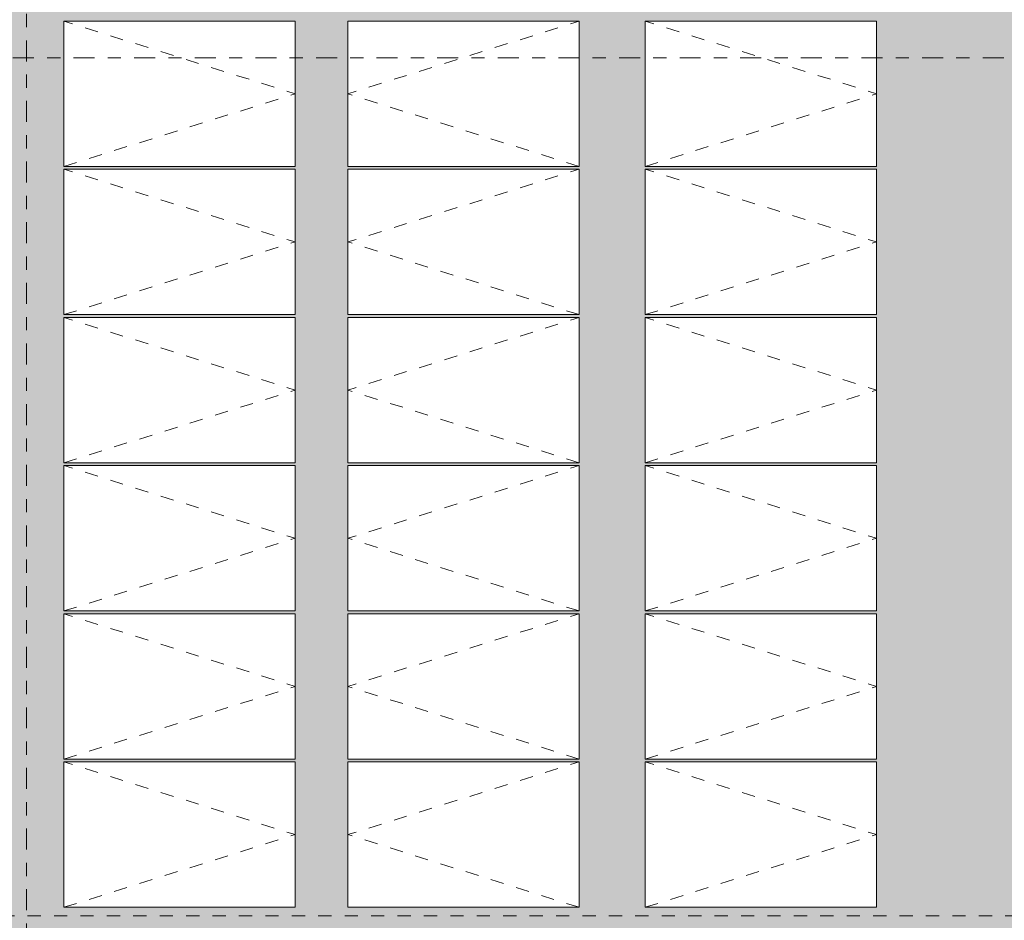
# Model space of a CAD drawing. Header units: metres. Extents: x -180 to 4, y -50 to 6.
# Tile 103 of 256: x -122 to -115, y -38 to -31. Entities that reach past the tile are written whole.
import ezdxf

# ---------------------------------------------------------------- set-up
doc = ezdxf.new("R2010")
doc.units = ezdxf.units.M
doc.header["$LTSCALE"] = 0.05
doc.linetypes.add('Linienart-53', pattern=[5.291531, 3.175, -1.058062, 0.352704, -0.705764])
doc.linetypes.add('VW-01 Strichlinie kurz', pattern=[1.999894, 0.999947, -0.999947])
for name, color, linetype, lineweight, true_color in [('30 -36 Dächer- 3 Dachbeläge', 7, 'Continuous', 15, 0x9999ff), ('30 -36 Dächer- 3 Dachbeläge Gründach', 250, 'Continuous', 9, 0x333333), ('30 -36 Dächer- 4 Dachbekleidungen', 7, 'Continuous', 9, 0xccccff), ('40 -44 Elektr. Anlagen- 2 Eigenstromversorgungsanlagen', 7, 'Continuous', 5, 0xff6633), ('70 -72 Beschriftung- 1 Beschriftung allgemein', 7, 'Continuous', 9, 0xff6633), ('Dachflächen Moblierung', 7, 'Continuous', 9, 0x888888)]:
    doc.layers.add(name, color=color, linetype=linetype, lineweight=lineweight, true_color=true_color)
for name, color, linetype, lineweight in [('60- 61 allgemeine Ausstattung- 4 Terrassen', 7, 'Continuous', 9), ('70 -71 Achsen- 1 Gebäudeachsen', 7, 'Linienart-53', 18), ('Keine', 7, 'Continuous', 9)]:
    doc.layers.add(name, color=color, linetype=linetype, lineweight=lineweight)

# ---------------------------------------------------------------- blocks, each defined once
blk = doc.blocks.new('Gruppe-8197')
at = {"color": 255, "linetype": 'Continuous', "lineweight": 9, "transparency": 33554687}
blk.add_wipeout([(-121.9388, -36.5242), (-120.1888, -36.5242), (-120.1888, -37.6242), (-121.9388, -37.6242)], dxfattribs=at).dxf.layer = '40 -44 Elektr. Anlagen- 2 Eigenstromversorgungsanlagen'
at = {"layer": '40 -44 Elektr. Anlagen- 2 Eigenstromversorgungsanlagen', "color": 7, "linetype": 'Continuous', "lineweight": 9, "transparency": 33554687, "flags": 128}
blk.add_lwpolyline([(-121.9388, -36.5242), (-120.1888, -36.5242), (-120.1888, -37.6242), (-121.9388, -37.6242)], close=True, dxfattribs=at)
at = {"layer": 'Dachflächen Moblierung', "color": 8, "linetype": 'VW-01 Strichlinie kurz', "lineweight": 5, "flags": 128}
blk.add_lwpolyline([(-121.9388, -37.6242), (-120.1888, -37.0742), (-121.9388, -36.5242)], dxfattribs=at)
blk = doc.blocks.new('Gruppe-8198')
at = {"color": 255, "linetype": 'Continuous', "lineweight": 9, "transparency": 33554687}
blk.add_wipeout([(-121.9388, -35.4032), (-120.1888, -35.4032), (-120.1888, -36.5032), (-121.9388, -36.5032)], dxfattribs=at).dxf.layer = '40 -44 Elektr. Anlagen- 2 Eigenstromversorgungsanlagen'
at = {"layer": '40 -44 Elektr. Anlagen- 2 Eigenstromversorgungsanlagen', "color": 7, "linetype": 'Continuous', "lineweight": 9, "transparency": 33554687, "flags": 128}
blk.add_lwpolyline([(-121.9388, -35.4032), (-120.1888, -35.4032), (-120.1888, -36.5032), (-121.9388, -36.5032)], close=True, dxfattribs=at)
at = {"layer": 'Dachflächen Moblierung', "color": 8, "linetype": 'VW-01 Strichlinie kurz', "lineweight": 5, "flags": 128}
blk.add_lwpolyline([(-121.9388, -36.5032), (-120.1888, -35.9532), (-121.9388, -35.4032)], dxfattribs=at)
blk = doc.blocks.new('Gruppe-8199')
at = {"color": 255, "linetype": 'Continuous', "lineweight": 9, "transparency": 33554687}
blk.add_wipeout([(-121.9388, -34.2822), (-120.1888, -34.2822), (-120.1888, -35.3822), (-121.9388, -35.3822)], dxfattribs=at).dxf.layer = '40 -44 Elektr. Anlagen- 2 Eigenstromversorgungsanlagen'
at = {"layer": '40 -44 Elektr. Anlagen- 2 Eigenstromversorgungsanlagen', "color": 7, "linetype": 'Continuous', "lineweight": 9, "transparency": 33554687, "flags": 128}
blk.add_lwpolyline([(-121.9388, -34.2822), (-120.1888, -34.2822), (-120.1888, -35.3822), (-121.9388, -35.3822)], close=True, dxfattribs=at)
at = {"layer": 'Dachflächen Moblierung', "color": 8, "linetype": 'VW-01 Strichlinie kurz', "lineweight": 5, "flags": 128}
blk.add_lwpolyline([(-121.9388, -35.3822), (-120.1888, -34.8322), (-121.9388, -34.2822)], dxfattribs=at)
blk = doc.blocks.new('Gruppe-8200')
at = {"color": 255, "linetype": 'Continuous', "lineweight": 9, "transparency": 33554687}
blk.add_wipeout([(-121.9388, -33.1612), (-120.1888, -33.1612), (-120.1888, -34.2612), (-121.9388, -34.2612)], dxfattribs=at).dxf.layer = '40 -44 Elektr. Anlagen- 2 Eigenstromversorgungsanlagen'
at = {"layer": '40 -44 Elektr. Anlagen- 2 Eigenstromversorgungsanlagen', "color": 7, "linetype": 'Continuous', "lineweight": 9, "transparency": 33554687, "flags": 128}
blk.add_lwpolyline([(-121.9388, -33.1612), (-120.1888, -33.1612), (-120.1888, -34.2612), (-121.9388, -34.2612)], close=True, dxfattribs=at)
at = {"layer": 'Dachflächen Moblierung', "color": 8, "linetype": 'VW-01 Strichlinie kurz', "lineweight": 5, "flags": 128}
blk.add_lwpolyline([(-121.9388, -34.2612), (-120.1888, -33.7112), (-121.9388, -33.1612)], dxfattribs=at)
blk = doc.blocks.new('Gruppe-8201')
at = {"color": 255, "linetype": 'Continuous', "lineweight": 9, "transparency": 33554687}
blk.add_wipeout([(-121.9388, -32.0402), (-120.1888, -32.0402), (-120.1888, -33.1402), (-121.9388, -33.1402)], dxfattribs=at).dxf.layer = '40 -44 Elektr. Anlagen- 2 Eigenstromversorgungsanlagen'
at = {"layer": '40 -44 Elektr. Anlagen- 2 Eigenstromversorgungsanlagen', "color": 7, "linetype": 'Continuous', "lineweight": 9, "transparency": 33554687, "flags": 128}
blk.add_lwpolyline([(-121.9388, -32.0402), (-120.1888, -32.0402), (-120.1888, -33.1402), (-121.9388, -33.1402)], close=True, dxfattribs=at)
at = {"layer": 'Dachflächen Moblierung', "color": 8, "linetype": 'VW-01 Strichlinie kurz', "lineweight": 5, "flags": 128}
blk.add_lwpolyline([(-121.9388, -33.1402), (-120.1888, -32.5902), (-121.9388, -32.0402)], dxfattribs=at)
blk = doc.blocks.new('Gruppe-8202')
at = {"color": 255, "linetype": 'Continuous', "lineweight": 9, "transparency": 33554687}
blk.add_wipeout([(-121.9388, -30.9192), (-120.1888, -30.9192), (-120.1888, -32.0192), (-121.9388, -32.0192)], dxfattribs=at).dxf.layer = '40 -44 Elektr. Anlagen- 2 Eigenstromversorgungsanlagen'
at = {"layer": '40 -44 Elektr. Anlagen- 2 Eigenstromversorgungsanlagen', "color": 7, "linetype": 'Continuous', "lineweight": 9, "transparency": 33554687, "flags": 128}
blk.add_lwpolyline([(-121.9388, -30.9192), (-120.1888, -30.9192), (-120.1888, -32.0192), (-121.9388, -32.0192)], close=True, dxfattribs=at)
at = {"layer": 'Dachflächen Moblierung', "color": 8, "linetype": 'VW-01 Strichlinie kurz', "lineweight": 5, "flags": 128}
blk.add_lwpolyline([(-121.9388, -32.0192), (-120.1888, -31.4692), (-121.9388, -30.9192)], dxfattribs=at)
blk = doc.blocks.new('Gruppe-8205')
at = {"color": 255, "linetype": 'Continuous', "lineweight": 9, "transparency": 33554687}
blk.add_wipeout([(-119.7888, -36.5242), (-118.0388, -36.5242), (-118.0388, -37.6242), (-119.7888, -37.6242)], dxfattribs=at).dxf.layer = '40 -44 Elektr. Anlagen- 2 Eigenstromversorgungsanlagen'
at = {"layer": '40 -44 Elektr. Anlagen- 2 Eigenstromversorgungsanlagen', "color": 7, "linetype": 'Continuous', "lineweight": 9, "transparency": 33554687, "flags": 128}
blk.add_lwpolyline([(-119.7888, -36.5242), (-118.0388, -36.5242), (-118.0388, -37.6242), (-119.7888, -37.6242)], close=True, dxfattribs=at)
at = {"layer": 'Dachflächen Moblierung', "color": 8, "linetype": 'VW-01 Strichlinie kurz', "lineweight": 5, "flags": 128}
blk.add_lwpolyline([(-118.0388, -37.6242), (-119.7888, -37.0742), (-118.0388, -36.5242)], dxfattribs=at)
blk = doc.blocks.new('Gruppe-8206')
at = {"color": 255, "linetype": 'Continuous', "lineweight": 9, "transparency": 33554687}
blk.add_wipeout([(-119.7888, -35.4032), (-118.0388, -35.4032), (-118.0388, -36.5032), (-119.7888, -36.5032)], dxfattribs=at).dxf.layer = '40 -44 Elektr. Anlagen- 2 Eigenstromversorgungsanlagen'
at = {"layer": '40 -44 Elektr. Anlagen- 2 Eigenstromversorgungsanlagen', "color": 7, "linetype": 'Continuous', "lineweight": 9, "transparency": 33554687, "flags": 128}
blk.add_lwpolyline([(-119.7888, -35.4032), (-118.0388, -35.4032), (-118.0388, -36.5032), (-119.7888, -36.5032)], close=True, dxfattribs=at)
at = {"layer": 'Dachflächen Moblierung', "color": 8, "linetype": 'VW-01 Strichlinie kurz', "lineweight": 5, "flags": 128}
blk.add_lwpolyline([(-118.0388, -36.5032), (-119.7888, -35.9532), (-118.0388, -35.4032)], dxfattribs=at)
blk = doc.blocks.new('Gruppe-8207')
at = {"color": 255, "linetype": 'Continuous', "lineweight": 9, "transparency": 33554687}
blk.add_wipeout([(-119.7888, -34.2822), (-118.0388, -34.2822), (-118.0388, -35.3822), (-119.7888, -35.3822)], dxfattribs=at).dxf.layer = '40 -44 Elektr. Anlagen- 2 Eigenstromversorgungsanlagen'
at = {"layer": '40 -44 Elektr. Anlagen- 2 Eigenstromversorgungsanlagen', "color": 7, "linetype": 'Continuous', "lineweight": 9, "transparency": 33554687, "flags": 128}
blk.add_lwpolyline([(-119.7888, -34.2822), (-118.0388, -34.2822), (-118.0388, -35.3822), (-119.7888, -35.3822)], close=True, dxfattribs=at)
at = {"layer": 'Dachflächen Moblierung', "color": 8, "linetype": 'VW-01 Strichlinie kurz', "lineweight": 5, "flags": 128}
blk.add_lwpolyline([(-118.0388, -35.3822), (-119.7888, -34.8322), (-118.0388, -34.2822)], dxfattribs=at)
blk = doc.blocks.new('Gruppe-8208')
at = {"color": 255, "linetype": 'Continuous', "lineweight": 9, "transparency": 33554687}
blk.add_wipeout([(-119.7888, -33.1612), (-118.0388, -33.1612), (-118.0388, -34.2612), (-119.7888, -34.2612)], dxfattribs=at).dxf.layer = '40 -44 Elektr. Anlagen- 2 Eigenstromversorgungsanlagen'
at = {"layer": '40 -44 Elektr. Anlagen- 2 Eigenstromversorgungsanlagen', "color": 7, "linetype": 'Continuous', "lineweight": 9, "transparency": 33554687, "flags": 128}
blk.add_lwpolyline([(-119.7888, -33.1612), (-118.0388, -33.1612), (-118.0388, -34.2612), (-119.7888, -34.2612)], close=True, dxfattribs=at)
at = {"layer": 'Dachflächen Moblierung', "color": 8, "linetype": 'VW-01 Strichlinie kurz', "lineweight": 5, "flags": 128}
blk.add_lwpolyline([(-118.0388, -34.2612), (-119.7888, -33.7112), (-118.0388, -33.1612)], dxfattribs=at)
blk = doc.blocks.new('Gruppe-8209')
at = {"color": 255, "linetype": 'Continuous', "lineweight": 9, "transparency": 33554687}
blk.add_wipeout([(-119.7888, -32.0402), (-118.0388, -32.0402), (-118.0388, -33.1402), (-119.7888, -33.1402)], dxfattribs=at).dxf.layer = '40 -44 Elektr. Anlagen- 2 Eigenstromversorgungsanlagen'
at = {"layer": '40 -44 Elektr. Anlagen- 2 Eigenstromversorgungsanlagen', "color": 7, "linetype": 'Continuous', "lineweight": 9, "transparency": 33554687, "flags": 128}
blk.add_lwpolyline([(-119.7888, -32.0402), (-118.0388, -32.0402), (-118.0388, -33.1402), (-119.7888, -33.1402)], close=True, dxfattribs=at)
at = {"layer": 'Dachflächen Moblierung', "color": 8, "linetype": 'VW-01 Strichlinie kurz', "lineweight": 5, "flags": 128}
blk.add_lwpolyline([(-118.0388, -33.1402), (-119.7888, -32.5902), (-118.0388, -32.0402)], dxfattribs=at)
blk = doc.blocks.new('Gruppe-8210')
at = {"color": 255, "linetype": 'Continuous', "lineweight": 9, "transparency": 33554687}
blk.add_wipeout([(-119.7888, -30.9192), (-118.0388, -30.9192), (-118.0388, -32.0192), (-119.7888, -32.0192)], dxfattribs=at).dxf.layer = '40 -44 Elektr. Anlagen- 2 Eigenstromversorgungsanlagen'
at = {"layer": '40 -44 Elektr. Anlagen- 2 Eigenstromversorgungsanlagen', "color": 7, "linetype": 'Continuous', "lineweight": 9, "transparency": 33554687, "flags": 128}
blk.add_lwpolyline([(-119.7888, -30.9192), (-118.0388, -30.9192), (-118.0388, -32.0192), (-119.7888, -32.0192)], close=True, dxfattribs=at)
at = {"layer": 'Dachflächen Moblierung', "color": 8, "linetype": 'VW-01 Strichlinie kurz', "lineweight": 5, "flags": 128}
blk.add_lwpolyline([(-118.0388, -32.0192), (-119.7888, -31.4692), (-118.0388, -30.9192)], dxfattribs=at)
blk = doc.blocks.new('Gruppe-8213')
at = {"color": 255, "linetype": 'Continuous', "lineweight": 9, "transparency": 33554687}
blk.add_wipeout([(-117.5388, -36.5242), (-115.7888, -36.5242), (-115.7888, -37.6242), (-117.5388, -37.6242)], dxfattribs=at).dxf.layer = '40 -44 Elektr. Anlagen- 2 Eigenstromversorgungsanlagen'
at = {"layer": '40 -44 Elektr. Anlagen- 2 Eigenstromversorgungsanlagen', "color": 7, "linetype": 'Continuous', "lineweight": 9, "transparency": 33554687, "flags": 128}
blk.add_lwpolyline([(-117.5388, -36.5242), (-115.7888, -36.5242), (-115.7888, -37.6242), (-117.5388, -37.6242)], close=True, dxfattribs=at)
at = {"layer": 'Dachflächen Moblierung', "color": 8, "linetype": 'VW-01 Strichlinie kurz', "lineweight": 5, "flags": 128}
blk.add_lwpolyline([(-117.5388, -37.6242), (-115.7888, -37.0742), (-117.5388, -36.5242)], dxfattribs=at)
blk = doc.blocks.new('Gruppe-8214')
at = {"color": 255, "linetype": 'Continuous', "lineweight": 9, "transparency": 33554687}
blk.add_wipeout([(-117.5388, -35.4032), (-115.7888, -35.4032), (-115.7888, -36.5032), (-117.5388, -36.5032)], dxfattribs=at).dxf.layer = '40 -44 Elektr. Anlagen- 2 Eigenstromversorgungsanlagen'
at = {"layer": '40 -44 Elektr. Anlagen- 2 Eigenstromversorgungsanlagen', "color": 7, "linetype": 'Continuous', "lineweight": 9, "transparency": 33554687, "flags": 128}
blk.add_lwpolyline([(-117.5388, -35.4032), (-115.7888, -35.4032), (-115.7888, -36.5032), (-117.5388, -36.5032)], close=True, dxfattribs=at)
at = {"layer": 'Dachflächen Moblierung', "color": 8, "linetype": 'VW-01 Strichlinie kurz', "lineweight": 5, "flags": 128}
blk.add_lwpolyline([(-117.5388, -36.5032), (-115.7888, -35.9532), (-117.5388, -35.4032)], dxfattribs=at)
blk = doc.blocks.new('Gruppe-8215')
at = {"color": 255, "linetype": 'Continuous', "lineweight": 9, "transparency": 33554687}
blk.add_wipeout([(-117.5388, -34.2822), (-115.7888, -34.2822), (-115.7888, -35.3822), (-117.5388, -35.3822)], dxfattribs=at).dxf.layer = '40 -44 Elektr. Anlagen- 2 Eigenstromversorgungsanlagen'
at = {"layer": '40 -44 Elektr. Anlagen- 2 Eigenstromversorgungsanlagen', "color": 7, "linetype": 'Continuous', "lineweight": 9, "transparency": 33554687, "flags": 128}
blk.add_lwpolyline([(-117.5388, -34.2822), (-115.7888, -34.2822), (-115.7888, -35.3822), (-117.5388, -35.3822)], close=True, dxfattribs=at)
at = {"layer": 'Dachflächen Moblierung', "color": 8, "linetype": 'VW-01 Strichlinie kurz', "lineweight": 5, "flags": 128}
blk.add_lwpolyline([(-117.5388, -35.3822), (-115.7888, -34.8322), (-117.5388, -34.2822)], dxfattribs=at)
blk = doc.blocks.new('Gruppe-8216')
at = {"color": 255, "linetype": 'Continuous', "lineweight": 9, "transparency": 33554687}
blk.add_wipeout([(-117.5388, -33.1612), (-115.7888, -33.1612), (-115.7888, -34.2612), (-117.5388, -34.2612)], dxfattribs=at).dxf.layer = '40 -44 Elektr. Anlagen- 2 Eigenstromversorgungsanlagen'
at = {"layer": '40 -44 Elektr. Anlagen- 2 Eigenstromversorgungsanlagen', "color": 7, "linetype": 'Continuous', "lineweight": 9, "transparency": 33554687, "flags": 128}
blk.add_lwpolyline([(-117.5388, -33.1612), (-115.7888, -33.1612), (-115.7888, -34.2612), (-117.5388, -34.2612)], close=True, dxfattribs=at)
at = {"layer": 'Dachflächen Moblierung', "color": 8, "linetype": 'VW-01 Strichlinie kurz', "lineweight": 5, "flags": 128}
blk.add_lwpolyline([(-117.5388, -34.2612), (-115.7888, -33.7112), (-117.5388, -33.1612)], dxfattribs=at)
blk = doc.blocks.new('Gruppe-8217')
at = {"color": 255, "linetype": 'Continuous', "lineweight": 9, "transparency": 33554687}
blk.add_wipeout([(-117.5388, -32.0402), (-115.7888, -32.0402), (-115.7888, -33.1402), (-117.5388, -33.1402)], dxfattribs=at).dxf.layer = '40 -44 Elektr. Anlagen- 2 Eigenstromversorgungsanlagen'
at = {"layer": '40 -44 Elektr. Anlagen- 2 Eigenstromversorgungsanlagen', "color": 7, "linetype": 'Continuous', "lineweight": 9, "transparency": 33554687, "flags": 128}
blk.add_lwpolyline([(-117.5388, -32.0402), (-115.7888, -32.0402), (-115.7888, -33.1402), (-117.5388, -33.1402)], close=True, dxfattribs=at)
at = {"layer": 'Dachflächen Moblierung', "color": 8, "linetype": 'VW-01 Strichlinie kurz', "lineweight": 5, "flags": 128}
blk.add_lwpolyline([(-117.5388, -33.1402), (-115.7888, -32.5902), (-117.5388, -32.0402)], dxfattribs=at)
blk = doc.blocks.new('Gruppe-8218')
at = {"color": 255, "linetype": 'Continuous', "lineweight": 9, "transparency": 33554687}
blk.add_wipeout([(-117.5388, -30.9192), (-115.7888, -30.9192), (-115.7888, -32.0192), (-117.5388, -32.0192)], dxfattribs=at).dxf.layer = '40 -44 Elektr. Anlagen- 2 Eigenstromversorgungsanlagen'
at = {"layer": '40 -44 Elektr. Anlagen- 2 Eigenstromversorgungsanlagen', "color": 7, "linetype": 'Continuous', "lineweight": 9, "transparency": 33554687, "flags": 128}
blk.add_lwpolyline([(-117.5388, -30.9192), (-115.7888, -30.9192), (-115.7888, -32.0192), (-117.5388, -32.0192)], close=True, dxfattribs=at)
at = {"layer": 'Dachflächen Moblierung', "color": 8, "linetype": 'VW-01 Strichlinie kurz', "lineweight": 5, "flags": 128}
blk.add_lwpolyline([(-117.5388, -32.0192), (-115.7888, -31.4692), (-117.5388, -30.9192)], dxfattribs=at)
blk = doc.blocks.new('Gruppe-8261')
at = {"layer": '70 -72 Beschriftung- 1 Beschriftung allgemein', "color": 7, "transparency": 33554687}
for name in ['Gruppe-8197', 'Gruppe-8205', 'Gruppe-8213']:
    blk.add_blockref(name, (0, 0), dxfattribs=at)
for name in ['Gruppe-8198', 'Gruppe-8206', 'Gruppe-8214']:
    blk.add_blockref(name, (0, 0), dxfattribs=at)
for name in ['Gruppe-8199', 'Gruppe-8207', 'Gruppe-8215']:
    blk.add_blockref(name, (0, 0), dxfattribs=at)
for name in ['Gruppe-8200', 'Gruppe-8208', 'Gruppe-8216']:
    blk.add_blockref(name, (0, 0), dxfattribs=at)
for name in ['Gruppe-8201', 'Gruppe-8209', 'Gruppe-8217']:
    blk.add_blockref(name, (0, 0), dxfattribs=at)
for name in ['Gruppe-8202', 'Gruppe-8210', 'Gruppe-8218']:
    blk.add_blockref(name, (0, 0), dxfattribs=at)
blk = doc.blocks.new('Gruppe-8878')
at = {"layer": '30 -36 Dächer- 3 Dachbeläge Gründach', "linetype": 'Continuous', "lineweight": 0, "true_color": 0xe7eedf, "transparency": 33554687}
blk.add_hatch(color=254, dxfattribs=at).paths.add_polyline_path([(-100.01799996, -31.79404198), (-100.01799996, -31.61704198), (-100.31099996, -31.61704198), (-100.31099996, -12.39704198), (-159.47099996, -12.39704198), (-159.47099996, -39.25704198), (-99.61099996, -39.25704198), (-99.61099996, -31.79404198)])
at = {"color": 255, "linetype": 'Continuous', "lineweight": 9, "transparency": 33554687}
blk.add_wipeout([(-99.13099996, -31.79404198), (-99.13099996, -39.73704198), (-129.83124836, -39.73704198), (-129.83124836, -39.25704198), (-100.31099996, -39.25704198), (-100.31099996, -12.71704198), (-129.83124836, -12.71704198), (-129.83124836, -12.23704198), (-100.01799996, -12.23704198), (-100.01799996, -31.12704198), (-99.83999996, -31.12704198), (-99.83999996, -31.61604198), (-99.35099996, -31.61604198), (-99.35099996, -31.79404198)], dxfattribs=at).dxf.layer = '30 -36 Dächer- 3 Dachbeläge'
at = {"layer": '60- 61 allgemeine Ausstattung- 4 Terrassen', "color": 7}
blk.add_blockref('Gruppe-8261', (0, 0), dxfattribs=at)
at = {"color": 255}
blk.add_wipeout([(-160.47099996, -39.69704198), (-99.17099996, -39.69704198), (-99.17099996, -31.79404198), (-99.24099996, -31.79404198), (-99.24099996, -39.62704198), (-160.47099996, -39.62704198)], dxfattribs=at).dxf.layer = '30 -36 Dächer- 4 Dachbekleidungen'
at = {"layer": '40 -44 Elektr. Anlagen- 2 Eigenstromversorgungsanlagen', "color": 7, "linetype": 'VW-01 Strichlinie kurz', "lineweight": 9, "flags": 128}
blk.add_lwpolyline([(-157.2387741, -16.50250689), (-102.9687741, -16.50250689), (-102.9687741, -37.68750689), (-157.2387741, -37.68750689)], close=True, dxfattribs=at)
blk = doc.blocks.new('_OG3_2D (2D)')
at = {"layer": '70 -72 Beschriftung- 1 Beschriftung allgemein', "color": 7}
blk.add_blockref('Gruppe-8878', (0, 0), dxfattribs=at)
blk = doc.blocks.new('_Achsen (3D)')
at = {"layer": '70 -71 Achsen- 1 Gebäudeachsen', "transparency": 33554687}
for p, q in [((-122.221, 3.8), (-122.221, -46.172)), ((-179.668, -31.197), (3.826, -31.197))]:
    blk.add_line(p, q, dxfattribs=at)

msp = doc.modelspace()

# ---------------------------------------------------------------- block references
at = {"layer": 'Keine', "color": 1}
msp.add_blockref('_OG3_2D (2D)', (0, 0), dxfattribs=at)

# ---------------------------------------------------------------- next in the draw order: block references
msp.add_blockref('_Achsen (3D)', (0, 0), dxfattribs=at)

doc.saveas('drawing.dxf')
